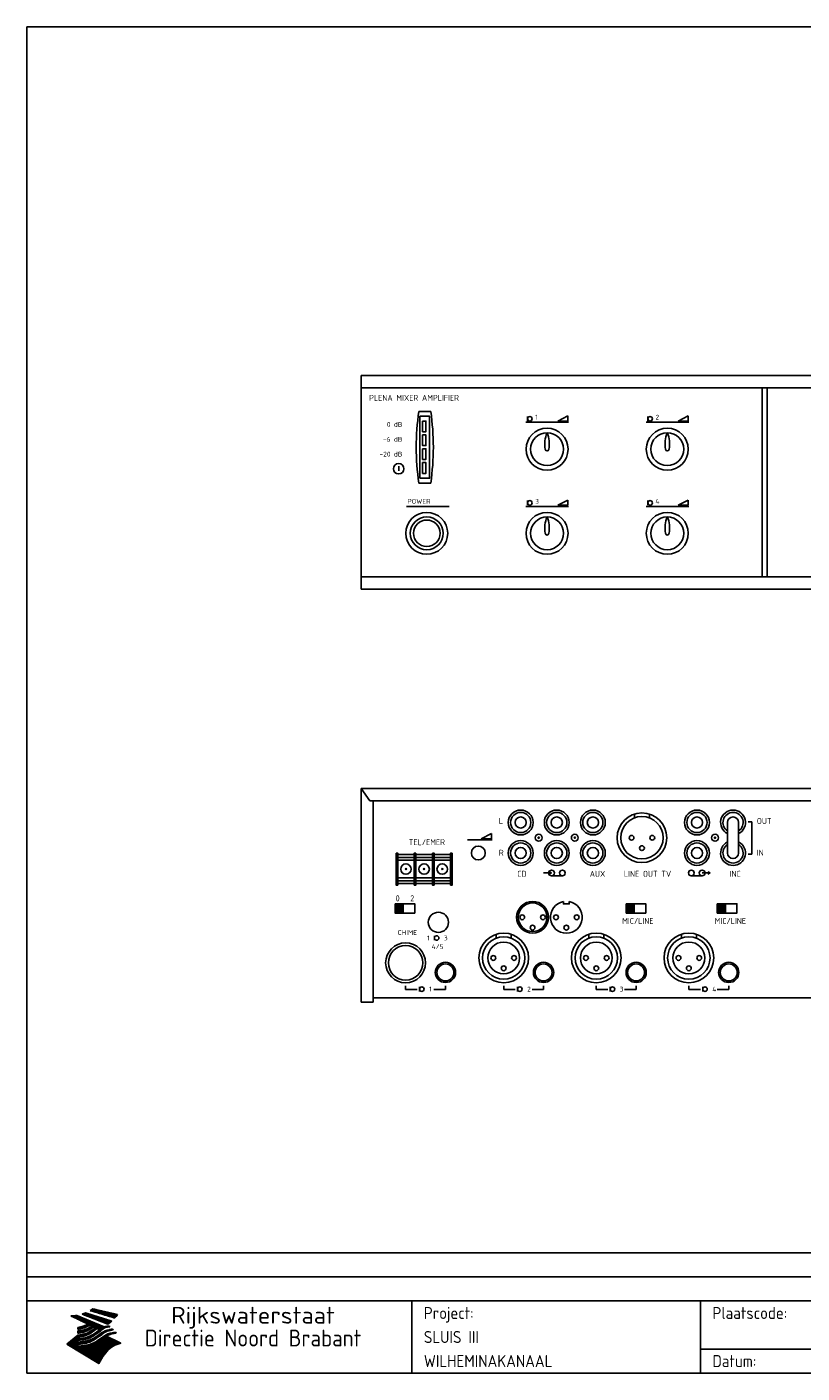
# Model space of a CAD drawing. Extents: x 20 to 820, y 20 to 580.
# Tile 1 of 2: x 20 to 342, y 20 to 580. Entities that reach past the tile are written whole.
import ezdxf
from ezdxf.enums import TextEntityAlignment as Align

# ---------------------------------------------------------------- set-up
doc = ezdxf.new("R2010")
doc.units = 0
doc.header["$LTSCALE"] = 15
doc.header["$MEASUREMENT"] = 0
doc.layers.get('0').update_dxf_attribs({"linetype": 'CONTINUOUS'})
for name, color, linetype in [('0-25', 7, 'CONTINUOUS'), ('0-35', 2, 'CONTINUOUS'), ('0-50', 3, 'CONTINUOUS'), ('B-25', 7, 'CONTINUOUS'), ('S-25', 7, 'CONTINUOUS')]:
    doc.layers.add(name, color=color, linetype=linetype)
doc.styles.add('ISO', font='iso.shx')
doc.styles.add('Maatvoering', font='iso.shx')

# ---------------------------------------------------------------- blocks, each defined once
blk = doc.blocks.new('KADER-A3')
at = {"layer": '0-25'}
for p, q in [((410, 35), (10, 35)), ((410, 30), (10, 30)), ((150, 15), (335, 15))]:
    blk.add_line(p, q, dxfattribs=at)
at = {"layer": '0-25', "color": 7}
for p, q in [((21.94, 22.42), (22.53, 22.42)), ((22.06, 22.48), (22.36, 22.48)), ((22.18, 22.53), (27.65, 20.8)), ((22.18, 22.53), (27.65, 20.8)), ((23.14, 22.99), (28.22, 21.46)), ((23.14, 22.99), (28.22, 21.46)), ((23.15, 22.98), (25.33, 22.98)), ((23.23, 23.04), (25.09, 23.04)), ((23.32, 23.1), (24.84, 23.1)), ((23.34, 22.93), (25.57, 22.93)), ((23.4, 23.15), (24.6, 23.15)), ((23.49, 23.21), (24.36, 23.21)), ((23.52, 22.87), (25.81, 22.87)), ((23.57, 23.27), (24.12, 23.27)), ((23.64, 23.32), (23.87, 23.32)), ((23.7, 23.36), (28.82, 22.17)), ((23.7, 23.36), (28.82, 22.17)), ((23.71, 22.82), (26.06, 22.82)), ((23.9, 22.76), (26.3, 22.76)), ((24.09, 22.7), (26.54, 22.7)), ((24.27, 22.65), (26.78, 22.65)), ((24.46, 22.59), (27.03, 22.59)), ((24.65, 22.53), (27.27, 22.53)), ((24.84, 22.48), (27.51, 22.48)), ((25.02, 22.42), (27.75, 22.42)), ((19.1, 21.89), (25.12, 19)), ((19.1, 21.89), (25.12, 19)), ((19.17, 21.86), (20.7, 21.86)), ((19.29, 21.8), (20.83, 21.8)), ((19.4, 21.75), (20.96, 21.75)), ((19.52, 21.69), (21.09, 21.69)), ((19.64, 21.63), (21.22, 21.63)), ((19.74, 21.92), (20.56, 21.92)), ((19.75, 21.58), (21.36, 21.58)), ((19.87, 21.52), (21.49, 21.52)), ((19.99, 21.47), (21.62, 21.47)), ((20.11, 21.41), (21.75, 21.41)), ((20.22, 21.35), (21.88, 21.35)), ((20.25, 21.97), (20.43, 21.97)), ((20.34, 21.3), (22.02, 21.3)), ((20.38, 21.99), (26.02, 19.59)), ((20.38, 21.99), (26.02, 19.59)), ((20.46, 21.24), (22.15, 21.24)), ((20.57, 21.18), (22.28, 21.18)), ((20.69, 21.13), (22.41, 21.13)), ((20.81, 21.07), (22.55, 21.07)), ((20.92, 21.02), (22.68, 21.02)), ((21.04, 20.96), (22.81, 20.96)), ((21.16, 20.9), (22.94, 20.9)), ((21.19, 19.61), (22.35, 19.61)), ((21.27, 20.85), (23.07, 20.85)), ((21.39, 20.79), (23.21, 20.79)), ((21.42, 19.67), (22.47, 19.67)), ((21.47, 22.25), (26.83, 20.19)), ((21.47, 22.25), (26.83, 20.19)), ((21.49, 22.25), (23.07, 22.25)), ((21.51, 20.73), (23.34, 20.73)), ((21.6, 22.2), (23.25, 22.2)), ((21.62, 19.72), (22.59, 19.72)), ((21.63, 20.68), (23.47, 20.68)), ((21.65, 22.31), (22.89, 22.31)), ((21.74, 20.62), (23.6, 20.62)), ((21.75, 22.14), (23.42, 22.14)), ((21.8, 22.37), (22.71, 22.37)), ((21.8, 19.78), (22.69, 19.78)), ((21.86, 20.57), (23.73, 20.57)), ((21.9, 22.08), (23.6, 22.08)), ((21.96, 19.83), (22.79, 19.83)), ((21.98, 20.51), (23.87, 20.51)), ((22.04, 22.03), (23.78, 22.03)), ((22.09, 20.45), (24, 20.45)), ((22.11, 19.89), (22.89, 19.89)), ((22.19, 21.97), (23.96, 21.97)), ((22.21, 20.4), (24.13, 20.4)), ((22.24, 19.95), (22.99, 19.95)), ((22.33, 20.34), (24.26, 20.34)), ((22.34, 21.92), (24.13, 21.92)), ((22.37, 20), (23.08, 20)), ((22.44, 20.28), (24.4, 20.28)), ((22.48, 21.86), (24.31, 21.86)), ((22.49, 20.06), (23.04, 20.06)), ((22.56, 20.23), (24.53, 20.23)), ((22.61, 20.12), (22.93, 20.12)), ((22.63, 21.8), (24.49, 21.8)), ((22.68, 20.17), (24.66, 20.17)), ((22.71, 20.17), (22.82, 20.17)), ((23.11, 20.02), (22.77, 20.2)), ((23.11, 20.02), (22.77, 20.2)), ((22.78, 21.75), (24.67, 21.75)), ((22.79, 20.12), (24.79, 20.12)), ((22.91, 20.06), (24.92, 20.06)), ((22.92, 21.69), (24.85, 21.69)), ((23.03, 20), (25.06, 20)), ((23.07, 21.63), (25.02, 21.63)), ((23.15, 19.95), (25.19, 19.95)), ((23.22, 21.58), (25.2, 21.58)), ((23.26, 19.89), (25.32, 19.89)), ((23.3, 19.61), (23.88, 19.61)), ((23.36, 21.52), (25.38, 21.52)), ((23.38, 19.83), (25.45, 19.83)), ((23.39, 19.67), (23.81, 19.67)), ((23.45, 19.7), (23.58, 19.79)), ((23.45, 19.7), (23.58, 19.79)), ((23.48, 19.72), (23.7, 19.72)), ((23.5, 19.78), (25.58, 19.78)), ((23.51, 21.47), (25.56, 21.47)), ((23.56, 19.78), (23.59, 19.78)), ((23.56, 19.39), (23.9, 19.62)), ((23.56, 19.39), (23.9, 19.62)), ((23.58, 19.79), (23.9, 19.62)), ((23.58, 19.79), (23.9, 19.62)), ((23.61, 19.72), (25.72, 19.72)), ((23.66, 21.41), (25.74, 21.41)), ((23.73, 19.67), (25.85, 19.67)), ((23.8, 21.35), (25.91, 21.35)), ((23.85, 19.61), (25.98, 19.61)), ((23.95, 21.3), (26.09, 21.3)), ((24.09, 21.24), (26.27, 21.24)), ((24.24, 21.18), (26.45, 21.18)), ((24.39, 21.13), (26.62, 21.13)), ((24.53, 21.07), (26.8, 21.07)), ((24.68, 21.02), (26.98, 21.02)), ((24.83, 20.96), (27.16, 20.96)), ((24.97, 20.9), (27.34, 20.9)), ((25.12, 20.85), (27.51, 20.85)), ((25.21, 22.37), (28, 22.37)), ((25.27, 20.79), (27.63, 20.79)), ((25.4, 22.31), (28.24, 22.31)), ((25.41, 20.73), (27.57, 20.73)), ((25.56, 20.68), (27.51, 20.68)), ((25.58, 22.25), (28.48, 22.25)), ((25.71, 20.62), (27.44, 20.62)), ((25.77, 22.2), (28.72, 22.2)), ((25.85, 20.57), (27.37, 20.57)), ((25.96, 22.14), (28.79, 22.14)), ((26, 20.51), (27.29, 20.51)), ((26.06, 19.61), (26.85, 19.61)), ((26.15, 22.08), (28.75, 22.08)), ((26.15, 20.45), (27.22, 20.45)), ((26.21, 19.67), (27.23, 19.67)), ((26.29, 20.4), (27.14, 20.4)), ((26.33, 22.03), (28.71, 22.03)), ((26.44, 20.34), (27.06, 20.34)), ((26.44, 19.72), (27.18, 19.72)), ((26.52, 21.97), (28.66, 21.97)), ((26.59, 20.28), (26.97, 20.28)), ((26.71, 21.92), (28.62, 21.92)), ((26.73, 20.23), (26.89, 20.23)), ((26.9, 21.86), (28.57, 21.86)), ((27.08, 21.8), (28.52, 21.8)), ((27.13, 19.78), (27.25, 19.64)), ((27.13, 19.78), (27.25, 19.64)), ((27.27, 21.75), (28.48, 21.75)), ((27.46, 21.69), (28.43, 21.69)), ((27.65, 21.63), (28.38, 21.63)), ((27.83, 21.58), (28.33, 21.58)), ((28.02, 21.52), (28.28, 21.52)), ((28.21, 21.47), (28.22, 21.47)), ((20.58, 17.88), (18.3, 16)), ((20.58, 17.88), (18.3, 16)), ((19.33, 16.85), (21.07, 16.85)), ((19.4, 16.91), (21.55, 16.91)), ((19.47, 16.97), (21.88, 16.97)), ((19.54, 17.02), (22.13, 17.02)), ((19.61, 17.08), (22.34, 17.08)), ((19.67, 17.13), (20.6, 17.13)), ((19.74, 17.19), (20.6, 17.19)), ((19.81, 17.25), (20.6, 17.25)), ((19.88, 17.3), (20.6, 17.3)), ((19.95, 17.36), (20.6, 17.36)), ((20.01, 17.42), (20.6, 17.42)), ((20.08, 17.47), (20.93, 17.47)), ((20.15, 17.53), (21.26, 17.53)), ((20.22, 17.58), (21.51, 17.58)), ((20.29, 17.64), (21.72, 17.64)), ((20.35, 17.7), (21.9, 17.7)), ((20.42, 17.75), (22.07, 17.75)), ((20.49, 17.81), (22.22, 17.81)), ((20.56, 17.87), (22.36, 17.87)), ((20.6, 19.11), (20.58, 19.51)), ((20.6, 19.11), (20.58, 19.51)), ((20.58, 19.5), (22.09, 19.5)), ((20.58, 19.44), (21.95, 19.44)), ((20.59, 19.38), (21.79, 19.38)), ((20.59, 19.33), (21.62, 19.33)), ((20.59, 19.27), (21.42, 19.27)), ((20.6, 19.22), (21.2, 19.22)), ((20.6, 19.16), (20.93, 19.16)), ((20.6, 19.11), (20.69, 19.12)), ((20.6, 19.11), (20.69, 19.12)), ((20.6, 18.79), (20.77, 18.81)), ((20.6, 18.79), (20.77, 18.81)), ((20.6, 18.29), (20.6, 18.79)), ((20.6, 18.29), (20.6, 18.79)), ((20.6, 18.77), (22.46, 18.77)), ((20.6, 18.71), (22.33, 18.71)), ((20.6, 18.65), (22.19, 18.65)), ((20.6, 18.6), (22.04, 18.6)), ((20.6, 18.54), (21.87, 18.54)), ((20.6, 18.48), (21.68, 18.48)), ((20.6, 18.43), (21.46, 18.43)), ((20.6, 18.37), (21.21, 18.37)), ((20.6, 18.29), (20.88, 18.32)), ((20.6, 18.29), (20.88, 18.32)), ((20.6, 18.32), (20.87, 18.32)), ((20.6, 17.88), (20.86, 17.91)), ((20.6, 17.88), (20.86, 17.91)), ((20.6, 17.43), (20.97, 17.48)), ((20.6, 17.43), (20.97, 17.48)), ((20.6, 17.43), (20.6, 17.09)), ((20.6, 17.43), (20.6, 17.09)), ((20.6, 17.09), (21.26, 17.16)), ((20.6, 17.09), (21.26, 17.16)), ((20.6, 16.8), (21.37, 16.89)), ((20.6, 16.8), (21.37, 16.89)), ((20.6, 16.8), (20.6, 16.45)), ((20.6, 16.8), (20.6, 16.45)), ((20.9, 19.55), (22.23, 19.55)), ((20.9, 18.82), (22.59, 18.82)), ((20.98, 17.92), (22.5, 17.92)), ((21.02, 17.13), (22.53, 17.13)), ((21.32, 18.88), (22.71, 18.88)), ((21.32, 17.98), (22.62, 17.98)), ((21.47, 17.19), (22.7, 17.19)), ((21.59, 18.03), (22.74, 18.03)), ((21.61, 18.93), (22.82, 18.93)), ((21.77, 17.25), (22.85, 17.25)), ((21.8, 18.09), (22.85, 18.09)), ((21.84, 18.99), (22.92, 18.99)), ((21.99, 18.15), (22.95, 18.15)), ((22.01, 17.3), (22.99, 17.3)), ((22.03, 19.05), (23.03, 19.05)), ((22.16, 18.2), (23.05, 18.2)), ((22.21, 19.1), (23.12, 19.1)), ((22.21, 17.36), (23.12, 17.36)), ((22.31, 18.26), (23.15, 18.26)), ((22.36, 19.16), (23.22, 19.16)), ((22.39, 17.42), (23.24, 17.42)), ((22.45, 18.32), (23.24, 18.32)), ((22.51, 19.22), (23.3, 19.22)), ((22.56, 17.47), (23.36, 17.47)), ((22.59, 18.37), (23.33, 18.37)), ((22.64, 19.27), (23.39, 19.27)), ((22.71, 18.43), (23.42, 18.43)), ((22.71, 17.53), (23.47, 17.53)), ((22.77, 19.33), (23.47, 19.33)), ((22.83, 18.48), (23.5, 18.48)), ((22.84, 17.58), (23.57, 17.58)), ((22.89, 19.38), (23.55, 19.38)), ((22.94, 18.54), (23.58, 18.54)), ((22.96, 16.85), (23.86, 16.85)), ((22.97, 17.64), (23.67, 17.64)), ((23, 19.44), (23.63, 19.44)), ((23.04, 18.6), (23.66, 18.6)), ((23.1, 19.5), (23.72, 19.5)), ((23.1, 17.7), (23.77, 17.7)), ((23.12, 16.91), (23.96, 16.91)), ((23.14, 18.65), (23.74, 18.65)), ((23.21, 19.55), (23.8, 19.55)), ((23.21, 17.75), (23.86, 17.75)), ((23.24, 18.71), (23.82, 18.71)), ((23.26, 16.97), (24.05, 16.97)), ((23.32, 17.81), (23.95, 17.81)), ((23.33, 18.77), (23.91, 18.77)), ((23.39, 17.02), (24.14, 17.02)), ((23.42, 18.82), (23.99, 18.82)), ((23.42, 17.87), (24.03, 17.87)), ((23.51, 18.88), (24.07, 18.88)), ((23.52, 17.92), (24.11, 17.92)), ((23.52, 17.08), (24.22, 17.08)), ((23.54, 18.9), (24.3, 19.42)), ((23.54, 18.9), (24.3, 19.42)), ((23.59, 18.93), (24.15, 18.93)), ((23.62, 17.98), (24.2, 17.98)), ((23.63, 17.13), (24.3, 17.13)), ((23.65, 18.59), (24.62, 19.25)), ((23.65, 18.59), (24.62, 19.25)), ((23.67, 18.99), (24.23, 18.99)), ((23.71, 18.03), (24.28, 18.03)), ((23.75, 19.05), (24.32, 19.05)), ((23.75, 17.19), (24.38, 17.19)), ((23.79, 18.09), (24.36, 18.09)), ((23.83, 19.1), (24.4, 19.1)), ((23.85, 17.25), (24.46, 17.25)), ((23.88, 18.15), (24.44, 18.15)), ((23.92, 19.16), (24.48, 19.16)), ((23.94, 18.19), (25.23, 19.07)), ((23.94, 18.19), (25.23, 19.07)), ((23.95, 17.3), (24.55, 17.3)), ((23.96, 19.55), (25.96, 19.55)), ((23.96, 18.2), (24.53, 18.2)), ((24, 19.22), (24.56, 19.22)), ((24.04, 18.26), (24.61, 18.26)), ((24.05, 17.36), (24.63, 17.36)), ((24.06, 17.88), (25.34, 18.76)), ((24.06, 17.88), (25.34, 18.76)), ((24.08, 19.5), (25.88, 19.5)), ((24.08, 19.27), (24.58, 19.27)), ((24.13, 18.32), (24.69, 18.32)), ((24.14, 17.42), (24.71, 17.42)), ((24.16, 19.33), (24.47, 19.33)), ((24.2, 19.44), (25.79, 19.44)), ((24.21, 18.37), (24.77, 18.37)), ((24.23, 17.47), (24.79, 17.47)), ((24.24, 17.48), (25.52, 18.36)), ((24.24, 17.48), (25.52, 18.36)), ((24.25, 19.38), (24.36, 19.38)), ((24.29, 18.43), (24.85, 18.43)), ((24.3, 19.42), (24.62, 19.25)), ((24.3, 19.42), (24.62, 19.25)), ((24.31, 19.38), (25.71, 19.38)), ((24.31, 17.53), (24.87, 17.53)), ((24.35, 17.17), (25.64, 18.05)), ((24.35, 17.17), (25.64, 18.05)), ((24.37, 18.48), (24.94, 18.48)), ((24.39, 17.58), (24.96, 17.58)), ((24.43, 19.33), (25.62, 19.33)), ((24.45, 18.54), (25.02, 18.54)), ((24.47, 17.64), (25.04, 17.64)), ((24.54, 18.6), (25.1, 18.6)), ((24.55, 19.27), (25.54, 19.27)), ((24.56, 17.7), (25.12, 17.7)), ((24.62, 18.65), (25.18, 18.65)), ((24.63, 16.72), (25.91, 17.6)), ((24.63, 16.72), (25.91, 17.6)), ((24.64, 17.75), (25.2, 17.75)), ((24.67, 19.22), (25.45, 19.22)), ((24.7, 18.71), (25.27, 18.71)), ((24.72, 17.81), (25.29, 17.81)), ((24.78, 19.16), (25.37, 19.16)), ((24.78, 18.77), (25.34, 18.77)), ((24.8, 17.87), (25.37, 17.87)), ((24.82, 16.85), (28.23, 16.85)), ((24.87, 18.82), (25.4, 18.82)), ((24.89, 17.92), (25.45, 17.92)), ((24.9, 19.1), (25.28, 19.1)), ((24.9, 16.91), (28.11, 16.91)), ((24.95, 18.88), (25.45, 18.88)), ((24.97, 17.98), (25.53, 17.98)), ((24.99, 16.97), (28, 16.97)), ((25.02, 19.05), (25.2, 19.05)), ((25.03, 18.93), (25.51, 18.93)), ((25.05, 18.03), (25.61, 18.03)), ((25.07, 17.02), (27.89, 17.02)), ((25.11, 18.99), (25.57, 18.99)), ((26.02, 19.59), (25.12, 19)), ((26.02, 19.59), (25.12, 19)), ((25.13, 18.09), (25.68, 18.09)), ((25.15, 17.08), (27.77, 17.08)), ((25.19, 19.05), (25.63, 19.05)), ((25.21, 18.15), (25.75, 18.15)), ((25.23, 17.13), (27.66, 17.13)), ((25.26, 19.1), (25.7, 19.1)), ((25.3, 18.2), (25.82, 18.2)), ((25.31, 17.19), (27.55, 17.19)), ((25.33, 19.16), (25.77, 19.16)), ((25.38, 18.26), (25.89, 18.26)), ((25.39, 19.22), (25.85, 19.22)), ((25.4, 17.25), (27.43, 17.25)), ((25.46, 18.32), (25.97, 18.32)), ((25.47, 19.27), (25.93, 19.27)), ((25.48, 17.3), (27.32, 17.3)), ((25.54, 19.33), (26.03, 19.33)), ((25.54, 18.37), (26.06, 18.37)), ((25.56, 17.36), (27.21, 17.36)), ((25.62, 18.43), (26.14, 18.43)), ((25.63, 19.38), (26.13, 19.38)), ((25.64, 17.42), (27.1, 17.42)), ((25.7, 18.48), (26.24, 18.48)), ((25.72, 19.44), (26.24, 19.44)), ((25.73, 17.47), (26.98, 17.47)), ((25.79, 18.54), (26.34, 18.54)), ((25.81, 17.53), (26.87, 17.53)), ((25.82, 19.5), (26.36, 19.5)), ((25.89, 18.6), (26.46, 18.6)), ((25.89, 17.58), (26.76, 17.58)), ((25.93, 19.55), (26.53, 19.55)), ((25.96, 17.64), (26.64, 17.64)), ((25.99, 18.65), (26.58, 18.65)), ((26.04, 17.7), (26.59, 17.7)), ((26.1, 18.71), (26.72, 18.71)), ((26.12, 17.75), (26.67, 17.75)), ((26.2, 17.81), (26.76, 17.81)), ((26.23, 18.77), (26.89, 18.77)), ((26.29, 17.87), (26.86, 17.87)), ((26.37, 18.82), (27.09, 18.82)), ((26.39, 17.92), (26.97, 17.92)), ((26.49, 17.98), (27.09, 17.98)), ((26.53, 18.88), (27.34, 18.88)), ((26.56, 17.68), (29.54, 16.2)), ((26.56, 17.68), (29.54, 16.2)), ((26.6, 18.03), (27.22, 18.03)), ((26.72, 18.09), (27.38, 18.09)), ((26.73, 18.93), (27.66, 18.93)), ((26.85, 18.15), (27.56, 18.15)), ((26.99, 18.99), (27.9, 18.99)), ((27, 18.2), (27.8, 18.2)), ((27.18, 18.26), (28.13, 18.26)), ((27.26, 19.05), (27.84, 19.05)), ((27.39, 18.32), (28.47, 18.32)), ((27.7, 18.37), (28.49, 18.37)), ((27.78, 19.1), (27.93, 18.96)), ((27.78, 19.1), (27.93, 18.96)), ((28, 18.43), (28.44, 18.43)), ((28.39, 18.48), (28.54, 18.32)), ((28.39, 18.48), (28.54, 18.32)), ((24.94, 11.97), (18.3, 16)), ((24.94, 11.97), (18.3, 16)), ((18.31, 16.01), (20.96, 16.01)), ((18.38, 16.07), (21.46, 16.07)), ((18.38, 15.95), (20.6, 15.95)), ((18.45, 16.12), (21.88, 16.12)), ((18.47, 15.9), (20.6, 15.9)), ((18.52, 16.18), (22.15, 16.18)), ((18.57, 15.84), (20.6, 15.84)), ((18.59, 16.23), (22.38, 16.23)), ((18.65, 16.29), (22.58, 16.29)), ((18.66, 15.78), (20.6, 15.78)), ((18.72, 16.35), (22.75, 16.35)), ((18.75, 15.73), (20.6, 15.73)), ((18.79, 16.4), (22.91, 16.4)), ((18.85, 15.67), (20.6, 15.67)), ((18.86, 16.46), (20.6, 16.46)), ((18.93, 16.52), (20.6, 16.52)), ((18.94, 15.62), (20.6, 15.62)), ((18.99, 16.57), (20.6, 16.57)), ((19.03, 15.56), (27.83, 15.56)), ((19.06, 16.63), (20.6, 16.63)), ((19.12, 15.5), (27.75, 15.5)), ((19.13, 16.68), (20.6, 16.68)), ((19.2, 16.74), (20.6, 16.74)), ((19.22, 15.45), (27.66, 15.45)), ((19.27, 16.8), (20.6, 16.8)), ((19.31, 15.39), (27.58, 15.39)), ((19.4, 15.33), (27.5, 15.33)), ((19.49, 15.28), (27.43, 15.28)), ((19.59, 15.22), (27.36, 15.22)), ((19.68, 15.17), (27.29, 15.17)), ((19.77, 15.11), (27.22, 15.11)), ((19.86, 15.05), (27.15, 15.05)), ((19.96, 15), (27.09, 15)), ((20.05, 14.94), (27.02, 14.94)), ((20.14, 14.88), (26.96, 14.88)), ((20.24, 14.83), (26.9, 14.83)), ((20.33, 14.77), (26.84, 14.77)), ((20.42, 14.72), (26.79, 14.72)), ((20.51, 14.66), (26.73, 14.66)), ((20.6, 16.45), (21.56, 16.56)), ((20.6, 16.45), (21.56, 16.56)), ((20.6, 15.97), (21.67, 16.09)), ((20.6, 15.97), (21.67, 16.09)), ((20.6, 15.97), (20.6, 15.58)), ((20.6, 15.97), (20.6, 15.58)), ((20.6, 15.58), (21.95, 15.73)), ((20.6, 15.58), (21.95, 15.73)), ((20.61, 14.6), (26.68, 14.6)), ((20.7, 16.46), (23.06, 16.46)), ((20.7, 14.55), (26.62, 14.55)), ((20.79, 14.49), (26.57, 14.49)), ((20.88, 14.43), (26.52, 14.43)), ((20.94, 15.62), (27.92, 15.62)), ((20.98, 14.38), (26.47, 14.38)), ((21.07, 14.32), (26.42, 14.32)), ((21.16, 14.27), (26.38, 14.27)), ((21.2, 16.52), (23.2, 16.52)), ((21.25, 14.21), (26.33, 14.21)), ((21.35, 14.15), (26.29, 14.15)), ((21.44, 14.1), (26.24, 14.1)), ((21.45, 15.67), (28.01, 15.67)), ((21.53, 14.04), (26.2, 14.04)), ((21.72, 16.57), (23.32, 16.57)), ((21.96, 15.73), (28.11, 15.73)), ((22.1, 16.63), (23.44, 16.63)), ((22.34, 15.78), (28.21, 15.78)), ((22.38, 16.68), (23.56, 16.68)), ((22.6, 16.74), (23.66, 16.74)), ((22.62, 15.84), (28.33, 15.84)), ((22.79, 16.8), (23.77, 16.8)), ((22.84, 15.9), (28.52, 15.9)), ((23.04, 15.95), (28.71, 15.95)), ((23.21, 16.01), (28.9, 16.01)), ((23.37, 16.07), (29.08, 16.07)), ((23.51, 16.12), (29.27, 16.12)), ((29.41, 16.17), (23.65, 16.17)), ((23.77, 16.23), (29.47, 16.23)), ((23.89, 16.29), (29.36, 16.29)), ((24, 16.35), (29.24, 16.35)), ((24.11, 16.4), (29.13, 16.4)), ((24.21, 16.46), (29.02, 16.46)), ((24.31, 16.52), (28.91, 16.52)), ((24.4, 16.57), (28.79, 16.57)), ((24.49, 16.63), (28.68, 16.63)), ((24.57, 16.68), (28.57, 16.68)), ((24.66, 16.74), (28.45, 16.74)), ((24.74, 16.8), (28.34, 16.8)), ((28.29, 15.83), (29.54, 16.2)), ((28.29, 15.83), (29.54, 16.2)), ((29.54, 16.2), (29.45, 16.17)), ((29.54, 16.2), (29.45, 16.17)), ((29.46, 16.18), (29.47, 16.18)), ((21.63, 13.98), (26.16, 13.98)), ((21.72, 13.93), (26.12, 13.93)), ((21.81, 13.87), (26.08, 13.87)), ((21.9, 13.82), (26.04, 13.82)), ((22, 13.76), (26, 13.76)), ((22.09, 13.7), (25.96, 13.7)), ((22.18, 13.65), (25.93, 13.65)), ((22.27, 13.59), (25.89, 13.59)), ((22.37, 13.53), (25.86, 13.53)), ((22.46, 13.48), (25.82, 13.48)), ((22.55, 13.42), (25.79, 13.42)), ((22.65, 13.37), (25.76, 13.37)), ((22.74, 13.31), (25.73, 13.31)), ((22.83, 13.25), (25.69, 13.25)), ((22.92, 13.2), (25.66, 13.2)), ((23.02, 13.14), (25.63, 13.14)), ((23.11, 13.08), (25.59, 13.08)), ((23.2, 13.03), (25.56, 13.03)), ((23.29, 12.97), (25.53, 12.97)), ((23.39, 12.92), (25.5, 12.92)), ((23.48, 12.86), (25.46, 12.86)), ((23.57, 12.8), (25.43, 12.8)), ((23.66, 12.75), (25.4, 12.75)), ((23.76, 12.69), (25.36, 12.69)), ((23.85, 12.63), (25.33, 12.63)), ((23.94, 12.58), (25.3, 12.58)), ((24.04, 12.52), (25.26, 12.52)), ((24.13, 12.47), (25.23, 12.47)), ((24.22, 12.41), (25.2, 12.41)), ((24.31, 12.35), (25.17, 12.35)), ((24.41, 12.3), (25.13, 12.3)), ((24.5, 12.24), (25.1, 12.24)), ((24.59, 12.18), (25.07, 12.18)), ((24.68, 12.13), (25.03, 12.13)), ((24.78, 12.07), (25, 12.07)), ((24.87, 12.02), (24.97, 12.02)), ((24.94, 11.97), (25.81, 13.45)), ((24.94, 11.97), (25.81, 13.45))]:
    blk.add_line(p, q, dxfattribs=at)
for centre, radius, start, end in [((19.84, 27.26), 5.27, 288.0217, 296.3084), ((19.84, 27.26), 5.27, 288.0217, 296.3084), ((20.49, 27.56), 5.28, 300.0654, 307.393), ((20.49, 27.56), 5.28, 300.0654, 307.393), ((19.15, 29.7), 7.8, 269.6055, 279.0886), ((19.15, 29.7), 7.8, 269.6055, 279.0886), ((19.93, 25.38), 5.91, 276.3402, 298.7463), ((19.93, 25.38), 5.91, 276.3402, 298.7463), ((19.84, 25.09), 6.03, 278.129, 302.868), ((19.84, 25.09), 6.03, 278.129, 302.868), ((20.35, 24.56), 5.76, 274.164, 302.5474), ((20.35, 24.56), 5.76, 274.164, 302.5474), ((27.05, 17.17), 2.63, 107.4286, 133.7799), ((27.05, 17.17), 2.63, 107.4286, 133.7799), ((27.01, 16.84), 2.93, 87.7348, 104.8316), ((27.01, 16.84), 2.93, 87.7348, 104.8316), ((27.37, 15.71), 3.93, 91.7838, 103.2817), ((27.37, 15.71), 3.93, 91.7838, 103.2817), ((24.11, 24.7), 5.26, 301.1147, 312.2814), ((24.11, 24.7), 5.26, 301.1147, 312.2814), ((21.95, 27.32), 8.59, 316.9248, 323.1399), ((21.95, 27.32), 8.59, 316.9248, 323.1399), ((20.21, 23.78), 5.91, 273.6149, 304.3803), ((20.21, 23.78), 5.91, 273.6149, 304.3803), ((20.05, 24.28), 6.02, 277.9472, 305.7139), ((20.05, 24.28), 6.02, 277.9472, 305.7139), ((20.04, 23.49), 6.09, 278.8115, 306.4242), ((20.04, 23.49), 6.09, 278.8115, 306.4242), ((20.53, 23.07), 5.96, 277.0519, 304.973), ((20.53, 23.07), 5.96, 277.0519, 304.973), ((20.72, 22.76), 5.91, 276.3402, 304.3803), ((20.72, 22.76), 5.91, 276.3402, 304.3803), ((21.06, 22.34), 5.81, 274.9043, 303.1745), ((21.06, 22.34), 5.81, 274.9043, 303.1745), ((20.82, 22.06), 6.04, 278.1111, 305.8489), ((20.82, 22.06), 6.04, 278.1111, 305.8489), ((27.45, 16.91), 2.81, 110.4143, 138.7411), ((27.45, 16.91), 2.81, 110.4143, 138.7411), ((27.57, 15.64), 3.4, 98.1566, 126.9045), ((27.57, 15.64), 3.4, 98.1566, 126.9045), ((27.91, 15.54), 3.39, 100.5835, 132.088), ((27.91, 15.54), 3.39, 100.5835, 132.088), ((28.21, 14.74), 3.67, 95.7581, 128.7216), ((28.21, 14.74), 3.67, 95.7581, 128.7216), ((28.4, 15.05), 3.21, 96.3886, 125.0052), ((28.4, 15.05), 3.21, 96.3886, 125.0052), ((27.82, 16.31), 2.8, 90.634, 105.1984), ((27.82, 16.31), 2.8, 90.634, 105.1984), ((28.19, 15.04), 3.93, 93.8342, 103.2817), ((28.19, 15.04), 3.93, 93.8342, 103.2817), ((28.58, 15.69), 2.8, 93.8141, 105.1984), ((28.58, 15.69), 2.8, 93.8141, 105.1984), ((28.95, 14.41), 3.93, 96.0135, 103.2817), ((28.95, 14.41), 3.93, 96.0135, 103.2817), ((21.3, 21.6), 5.91, 276.3402, 304.3803), ((21.3, 21.6), 5.91, 276.3402, 304.3803), ((31.24, 10.26), 6.3, 117.9568, 149.6251), ((31.24, 10.26), 6.3, 117.9568, 149.6251)]:
    blk.add_arc(centre, radius, start, end, dxfattribs=at)
at = {"layer": '0-35'}
for p, q in [((90, 25), (90, 10)), ((150, 25), (150, 10))]:
    blk.add_line(p, q, dxfattribs=at)
at = {"layer": '0-50'}
blk.add_line((10, 25), (410, 25), dxfattribs=at)
blk.add_lwpolyline([(10, 10), (410, 10), (410, 290), (10, 290)], close=True, dxfattribs=at)
at = {"layer": '0-25', "style": 'ISO'}
for s, p in [('Project:', (92.5, 22.5)), ('Plaatscode:', (152.5, 22.5)), ('Datum:', (152.5, 12.5))]:
    blk.add_text(s, height=2.5, dxfattribs=at).set_placement(p, align=Align.MIDDLE_LEFT)
for tag, p in [('N', (220, 22.5)), ('B', (92.5, 17.5)), ('P', (220, 17.5)), ('C', (92.5, 12.5)), ('U', (220, 12.5)), ('REV', (295, 12.5))]:
    blk.add_attdef(tag, text='', height=2.5, dxfattribs=at).set_placement(p, align=Align.MIDDLE_LEFT)
for tag, p in [('W', (180, 12.5)), ('Z', (310, 12.5)), ('Y', (327.5, 12.5))]:
    blk.add_attdef(tag, text='', height=2.5, dxfattribs=at).set_placement(p, align=Align.MIDDLE)
at = {"layer": '0-35', "style": 'ISO', "width": 1.182609}
blk.add_text('Rijkswaterstaat', height=3.5, dxfattribs=at).set_placement((40, 20.28), (74, 20.28), align=Align.FIT)
at = {"layer": '0-35', "color": 2, "style": 'ISO', "width": 1.016949}
blk.add_text('Directie Noord Brabant', height=3.5, dxfattribs=at).set_placement((34.5, 15.53), (79.5, 15.53), align=Align.FIT)
at = {"layer": '0-35', "style": 'ISO'}
blk.add_attdef('RNR', text='', height=3.5, dxfattribs=at).set_placement((305, 17.5), align=Align.MIDDLE)
for tag, p in [('X', (178.5, 17.5)), ('FORM', (402.5, 15))]:
    blk.add_attdef(tag, text='', height=3.5, dxfattribs=at).set_placement(p, align=Align.MIDDLE_LEFT)
at = {"layer": '0-50', "style": 'ISO'}
for tag, p in [('M', (342.5, 15)), ('O', (365, 15))]:
    blk.add_attdef(tag, text='', height=5, dxfattribs=at).set_placement(p, align=Align.MIDDLE)
blk.add_attdef('Q', text='', height=5, dxfattribs=at).set_placement((382.5, 15), align=Align.MIDDLE_LEFT)

msp = doc.modelspace()

# ---------------------------------------------------------------- hatches: boundary and pattern name
for points in [[(176.46, 211.37), (176.46, 215.21), (173.06, 215.21), (173.06, 211.37)], [(272.51, 211.37), (272.51, 215.21), (269.12, 215.21), (269.12, 211.37)], [(310.41, 211.37), (310.41, 215.21), (307.01, 215.21), (307.01, 211.37)]]:
    msp.add_hatch(color=256).paths.add_polyline_path(points)

# ---------------------------------------------------------------- linework, layer by layer
for p, q in [((159, 429.88), (641.6, 429.88)), ((325.7, 429.88), (325.7, 351.22)), ((327.7, 429.88), (327.7, 351.22)), ((187.87, 420.04), (182.92, 420.04)), ((227.41, 415.55), (245.13, 415.55)), ((228.13, 416.04), (228.13, 417.93)), ((244.93, 418.18), (240.67, 416.06)), ((240.67, 416.06), (244.93, 416.06)), ((244.93, 416.06), (244.93, 418.18)), ((277.41, 415.55), (295.13, 415.55)), ((278.13, 416.04), (278.13, 417.93)), ((294.93, 418.18), (290.67, 416.06)), ((290.67, 416.06), (294.93, 416.06)), ((294.93, 416.06), (294.93, 418.18)), ((174.54, 395.4), (174.54, 397.21)), ((182.92, 390.27), (187.87, 390.27)), ((228.13, 381.04), (228.13, 382.93)), ((244.93, 383.18), (240.67, 381.06)), ((240.67, 381.06), (244.93, 381.06)), ((244.93, 381.06), (244.93, 383.18)), ((278.13, 381.04), (278.13, 382.93)), ((294.93, 383.18), (290.67, 381.06)), ((290.67, 381.06), (294.93, 381.06)), ((294.93, 381.06), (294.93, 383.18)), ((177.85, 380.55), (195.57, 380.55)), ((227.41, 380.55), (245.13, 380.55)), ((277.41, 380.55), (295.13, 380.55)), ((159, 351.22), (641.6, 351.22)), ((159, 263.13), (162.62, 258)), ((162.62, 258), (637.98, 258)), ((164, 174.23), (164, 258)), ((272.57, 252.54), (272.57, 250.95)), ((278.77, 252.54), (278.77, 250.95)), ((311.23, 236.35), (311.23, 249.04)), ((315.87, 249.04), (315.87, 236.35)), ((319.84, 249.28), (321.42, 249.28)), ((321.42, 249.28), (321.42, 235.92)), ((203.11, 241.79), (213.36, 241.79)), ((213.16, 244.42), (208.9, 242.29)), ((208.9, 242.29), (213.16, 242.29)), ((213.16, 242.29), (213.16, 244.42)), ((174.13, 235.71), (180.99, 235.71)), ((181.68, 235.71), (188.54, 235.71)), ((189.23, 235.71), (196.09, 235.71)), ((321.42, 235.92), (319.84, 235.92)), ((174.13, 234.51), (180.99, 234.51)), ((174.13, 233.31), (180.99, 233.31)), ((177.91, 229.32), (177.2, 230.03)), ((177.2, 229.32), (177.91, 230.03)), ((181.68, 234.51), (188.54, 234.51)), ((181.68, 233.31), (188.54, 233.31)), ((184.75, 229.32), (185.46, 230.03)), ((185.46, 229.32), (184.75, 230.03)), ((189.23, 234.51), (196.09, 234.51)), ((189.23, 233.31), (196.09, 233.31)), ((193.01, 229.32), (192.3, 230.03)), ((192.3, 229.32), (193.01, 230.03)), ((174.13, 226.04), (180.99, 226.04)), ((174.13, 224.84), (180.99, 224.84)), ((181.68, 226.04), (188.54, 226.04)), ((181.68, 224.84), (188.54, 224.84)), ((189.23, 226.04), (196.09, 226.04)), ((189.23, 224.84), (196.09, 224.84)), ((234.75, 228.04), (238.1, 228.04)), ((238.1, 228.04), (237.11, 228.54)), ((238.1, 228.04), (237.11, 227.54)), ((238.1, 226.85), (242.59, 226.85)), ((296.2, 226.85), (300.69, 226.85)), ((300.69, 228.04), (304.04, 228.04)), ((304.04, 228.04), (303.05, 228.54)), ((304.04, 228.04), (303.05, 227.54)), ((174.13, 223.64), (180.99, 223.64)), ((181.68, 223.64), (188.54, 223.64)), ((189.23, 223.64), (196.09, 223.64)), ((176.46, 215.21), (176.46, 211.37)), ((272.51, 215.21), (272.51, 211.37)), ((310.41, 215.21), (310.41, 211.37)), ((189.39, 200.05), (189.39, 201.94)), ((215.09, 202.54), (215.09, 200.95)), ((221.3, 202.54), (221.3, 200.95)), ((253.59, 202.54), (253.59, 200.95)), ((259.79, 202.54), (259.79, 200.95)), ((292.08, 202.54), (292.08, 200.95)), ((298.29, 202.54), (298.29, 200.95)), ((177.41, 181.05), (177.41, 179.59)), ((182.2, 179.59), (177.41, 179.59)), ((183.19, 178.75), (183.19, 180.64)), ((193.99, 179.59), (189.2, 179.59)), ((193.99, 181.05), (193.99, 179.59)), ((218.2, 181.05), (218.2, 179.59)), ((222.98, 179.59), (218.2, 179.59)), ((223.97, 178.75), (223.97, 180.64)), ((234.77, 179.59), (229.98, 179.59)), ((234.77, 181.05), (234.77, 179.59)), ((256.69, 181.05), (256.69, 179.59)), ((261.47, 179.59), (256.69, 179.59)), ((262.47, 178.75), (262.47, 180.64)), ((273.26, 179.59), (268.47, 179.59)), ((273.26, 181.05), (273.26, 179.59)), ((295.18, 181.05), (295.18, 179.59)), ((299.97, 179.59), (295.18, 179.59)), ((300.96, 178.75), (300.96, 180.64)), ((311.76, 179.59), (306.97, 179.59)), ((311.76, 181.05), (311.76, 179.59)), ((164, 176.09), (636.6, 176.09))]:
    msp.add_line(p, q)
for points in [[(183.4, 392.27), (187.39, 392.27), (187.39, 418.04), (183.4, 418.04)], [(184.5, 416.05), (185.86, 416.05), (185.86, 411.58), (184.5, 411.58)], [(184.5, 410.29), (185.86, 410.29), (185.86, 405.82), (184.5, 405.82)], [(184.5, 404.52), (185.86, 404.52), (185.86, 400.06), (184.5, 400.06)], [(184.5, 398.76), (185.86, 398.76), (185.86, 394.29), (184.5, 394.29)], [(173.44, 236.32), (174.13, 236.32), (174.13, 223.03), (173.44, 223.03)], [(181.68, 236.32), (180.99, 236.32), (180.99, 223.03), (181.68, 223.03)], [(188.54, 236.32), (189.23, 236.32), (189.23, 223.03), (188.54, 223.03)], [(196.78, 236.32), (196.09, 236.32), (196.09, 223.03), (196.78, 223.03)], [(173.06, 215.21), (181.19, 215.21), (181.19, 211.37), (173.06, 211.37)], [(269.12, 215.21), (277.24, 215.21), (277.24, 211.37), (269.12, 211.37)], [(307.01, 215.21), (315.14, 215.21), (315.14, 211.37), (307.01, 211.37)]]:
    msp.add_lwpolyline(points, close=True)
for points in [[(236.22, 411.18, 0.147994), (235.47, 404.34, 1), (236.98, 404.34, 0.147994)], [(286.22, 411.18, 0.147994), (285.47, 404.34, 1), (286.98, 404.34, 0.147994)], [(236.22, 376.18, 0.147994), (235.47, 369.34, 1), (236.98, 369.34, 0.147994)], [(286.22, 376.18, 0.147994), (285.47, 369.34, 1), (286.98, 369.34, 0.147994)]]:
    msp.add_lwpolyline(points, format="xyb", close=True)
msp.add_lwpolyline([(243.04, 216.13), (243.04, 215.17), (245.45, 215.17), (245.45, 216.13)])
for centre, radius in [((229.07, 416.99), 0.945), ((279.07, 416.99), 0.945), ((236.22, 404.34), 8.72), ((236.22, 404.34), 6.84), ((286.22, 404.34), 8.72), ((286.22, 404.34), 6.84), ((174.54, 396.2), 2.18), ((229.07, 381.99), 0.945), ((279.07, 381.99), 0.945), ((186.22, 369.34), 8.72), ((186.22, 369.34), 6.84), ((236.22, 369.34), 8.72), ((236.22, 369.34), 6.84), ((286.22, 369.34), 8.72), ((286.22, 369.34), 6.84), ((186.22, 369.34), 5.52), ((225.27, 249.04), 5.17), ((225.27, 249.04), 4.21), ((240.27, 249.04), 5.17), ((240.27, 249.04), 4.21), ((255.27, 249.04), 5.17), ((255.27, 249.04), 4.21), ((275.67, 242.7), 10.32), ((298.55, 249.04), 5.17), ((298.55, 249.04), 4.21), ((225.27, 249.04), 2.32), ((240.27, 249.04), 2.32), ((255.27, 249.04), 2.32), ((298.55, 249.04), 2.32), ((225.27, 236.35), 5.17), ((232.77, 242.7), 1.43), ((232.77, 242.7), 0.248), ((240.27, 236.35), 5.17), ((247.77, 242.7), 1.43), ((247.77, 242.7), 0.248), ((255.27, 236.35), 5.17), ((298.55, 236.35), 5.17), ((306.05, 242.7), 1.43), ((306.05, 242.7), 0.248), ((207.64, 236.35), 2.89), ((225.27, 236.35), 4.21), ((225.27, 236.35), 2.32), ((240.27, 236.35), 4.21), ((240.27, 236.35), 2.32), ((255.27, 236.35), 4.21), ((255.27, 236.35), 2.32), ((298.55, 236.35), 4.21), ((298.55, 236.35), 2.32), ((177.56, 229.67), 2.19), ((185.11, 229.67), 2.19), ((192.66, 229.67), 2.19), ((238.1, 228.04), 1.19), ((242.59, 228.04), 1.19), ((296.2, 228.04), 1.19), ((300.69, 228.04), 1.19), ((230.21, 209.61), 6.62), ((230.21, 209.61), 5.96), ((191.05, 207.51), 4.21), ((190.33, 201), 0.945), ((218.2, 192.69), 10.32), ((256.69, 192.69), 10.32), ((295.18, 192.69), 10.32), ((177.41, 190.66), 8.29), ((177.41, 190.66), 7.16), ((218.2, 192.69), 6.62), ((256.69, 192.69), 6.62), ((295.18, 192.69), 6.62), ((193.99, 186.68), 4.21), ((234.77, 186.68), 4.21), ((273.26, 186.68), 4.21), ((311.76, 186.68), 4.21), ((193.99, 186.68), 3.52), ((234.77, 186.68), 3.52), ((273.26, 186.68), 3.52), ((311.76, 186.68), 3.52), ((184.14, 179.69), 0.945), ((224.92, 179.69), 0.945), ((263.41, 179.69), 0.945), ((301.91, 179.69), 0.945)]:
    msp.add_circle(centre, radius)
for centre, radius, start, end in [((284.01, 405.15), 102.18, 171.6235, 188.3765), ((86.78, 405.15), 102.18, 351.6235, 8.3765), ((313.55, 249.04), 5.17, 296.6696, 243.3304), ((313.55, 249.04), 4.21, 303.4687, 236.5313), ((313.55, 249.04), 2.32, 0, 180), ((313.55, 236.35), 5.17, 116.6696, 63.3304), ((313.55, 236.35), 4.21, 123.4687, 56.5313), ((313.55, 236.35), 2.32, 180, 0), ((244.25, 209.61), 6.62, 100.4977, 79.5023)]:
    msp.add_arc(centre, radius, start, end)
at = {"layer": 'B-25', "ltscale": 10}
for centre, radius in [((275.67, 242.7), 8.82), ((271.37, 242.7), 1), ((279.97, 242.7), 1), ((275.67, 238.39), 1), ((225.91, 209.61), 1), ((234.52, 209.61), 1), ((239.94, 209.61), 1), ((248.55, 209.61), 1), ((230.21, 205.31), 1), ((244.25, 205.31), 1), ((218.2, 192.69), 8.82), ((256.69, 192.69), 8.82), ((295.18, 192.69), 8.82), ((213.89, 192.69), 1), ((222.5, 192.69), 1), ((252.39, 192.69), 1), ((260.99, 192.69), 1), ((290.88, 192.69), 1), ((299.49, 192.69), 1), ((218.2, 188.39), 1), ((256.69, 188.39), 1), ((295.18, 188.39), 1)]:
    msp.add_circle(centre, radius, dxfattribs=at)
at = {"layer": 'S-25', "ltscale": 10}
for p, q in [((159, 435), (641.6, 435)), ((159, 435), (159, 346.1)), ((159, 346.1), (641.6, 346.1)), ((159, 263.13), (159, 174.23)), ((159, 263.13), (641.6, 263.13)), ((159, 174.23), (164, 174.23))]:
    msp.add_line(p, q, dxfattribs=at)

# ---------------------------------------------------------------- block references
ref = msp.add_blockref('KADER-A3', (0, 0), dxfattribs=dict(xscale=2, yscale=2, zscale=2))
ref.add_attrib('B', 'SLUIS III', dxfattribs={"layer": '0-25', "height": 5, "style": 'ISO'}).set_placement((185, 35), align=Align.MIDDLE_LEFT)
ref.add_attrib('C', 'WILHEMINAKANAAL', dxfattribs={"layer": '0-25', "height": 5, "style": 'ISO'}).set_placement((185, 25), align=Align.MIDDLE_LEFT)

# ---------------------------------------------------------------- texts
at = {"layer": 'B-25', "ltscale": 10, "style": 'Maatvoering'}
for s, height, p in [('PLENA MIXER AMPLIFIER', 2.5, (162.26, 424.44)), ('1', 2, (231.28, 416.65)), ('2', 2, (281.28, 416.65)), ('POWER', 2, (178.13, 381.65)), ('3', 2, (231.28, 381.65)), ('4', 2, (281.28, 381.65)), ('L', 2.5, (216.18, 248.42)), ('OUT', 2.5, (323.45, 248.42)), ('TEL/EMER', 2.5, (178.76, 239.61)), ('R', 2.5, (216.18, 235.18)), ('IN', 2.5, (323.45, 235.18)), ('CD', 2.5, (223.84, 226.44)), ('AUX', 2.5, (253.97, 226.44)), ('LINE OUT TV', 2.5, (268.18, 226.44)), ('INC', 2.5, (312.13, 226.44)), ('0', 2.5, (173.29, 216.23)), ('2', 2.5, (179.35, 216.23)), ('MIC/LINE', 2.5, (267.46, 206.83)), ('MIC/LINE', 2.5, (305.94, 206.83)), ('CHIME', 2, (174.18, 202.26)), ('1', 2, (186.35, 200.02)), ('3', 2, (193.36, 200.02)), ('4/5', 2, (188.26, 196.38)), ('1', 2, (187.17, 178.72)), ('2', 2, (227.95, 178.72)), ('3', 2, (266.44, 178.72)), ('4', 2, (304.93, 178.72))]:
    msp.add_text(s, height=height, dxfattribs=at).set_placement(p)
for s, p in [('0 dB', (176.11, 413.63)), ('-6 dB', (176.11, 407.45)), ('-20 dB', (176.11, 401.28))]:
    msp.add_text(s, height=2, dxfattribs=at).set_placement(p, align=Align.RIGHT)

doc.saveas('drawing.dxf')
